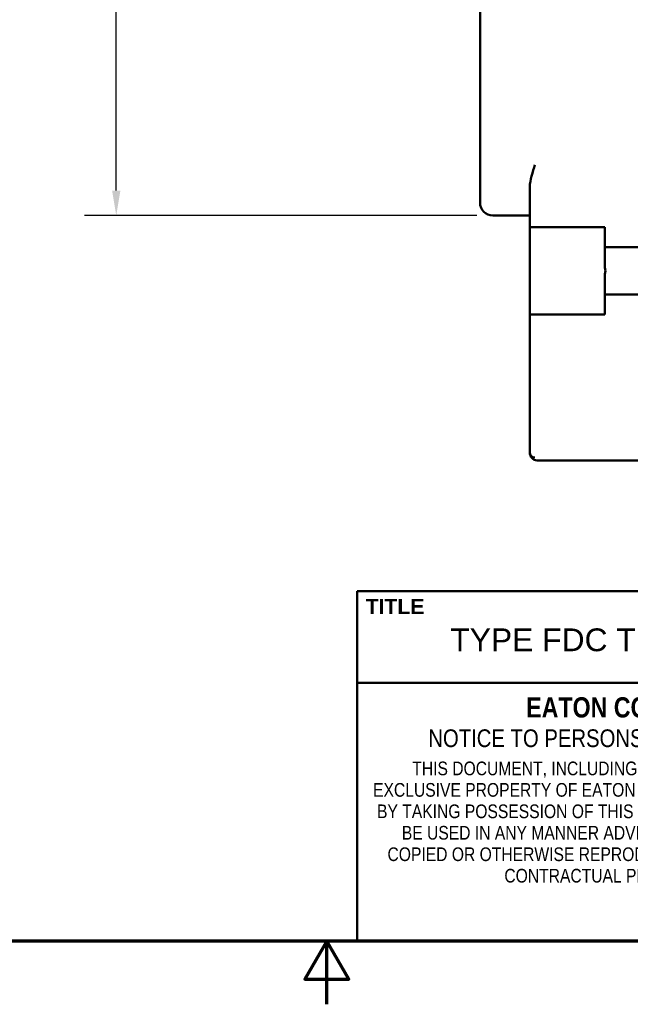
# Model space of a CAD drawing. Header units: inches. Extents: x 0.1 to 16.9, y 0.4 to 10.6.
# Tile 2 of 25: x 7.3 to 9.7, y 0.4 to 4.3. Entities that reach past the tile are written whole.
import ezdxf

# ---------------------------------------------------------------- set-up
doc = ezdxf.new("R2010")
doc.units = ezdxf.units.IN
doc.header["$MEASUREMENT"] = 0
for name, color, linetype, lineweight in [('Border (ANSI)', 7, 'Continuous', 70), ('Dimension (ANSI)', 7, 'Continuous', 25), ('Title (ANSI)', 7, 'Continuous', 50), ('Visible (ANSI)', 7, 'Continuous', 50)]:
    doc.layers.add(name, color=color, linetype=linetype, lineweight=lineweight)
doc.styles.add('Note Text (ANSI)', font='tahoma.ttf')
doc.styles.add('Text Style107', font='arialbd.ttf')
doc.styles.add('Text Style109', font='arialbd.ttf')
doc.styles.add('Text Style47', font='ARIALN.TTF')
doc.styles.add('Text Style50', font='arial.ttf')
doc.styles.add('Text Style55', font='arial.ttf')
doc.styles.add('Text Style59', font='arial.ttf')
doc.dimstyles.new('Default (ANSI)', dxfattribs={"dimtxt": 0.12, "dimasz": 0.098425, "dimexe": 0.125, "dimexo": 0.0625, "dimgap": 0.031496, "dimtad": 0, "dimtih": 1, "dimtoh": 1, "dimlfac": 25.4, "dimrnd": 1e-08, "dimzin": 12, "dimdsep": 46, "dimtxsty": 'Note Text (ANSI)', "dimcen": 0.09, "dimdle": 0.393701, "dimclrd": 256, "dimclre": 256, "dimclrt": 256, "dimadec": 0, "dimazin": 1, "dimtfac": 1, "dimtofl": 0, "dimtmove": 0, "dimatfit": 3, "dimfxl": 1, "dimtolj": 1, "dimtzin": 4, "dimlwd": -1, "dimlwe": -1, "dimarcsym": 0})

# ---------------------------------------------------------------- blocks, each defined once
blk = doc.blocks.new('Borders Default Border')
at = {"layer": 'Border (ANSI)', "flags": 128}
for points in [[(0.38, 0.62), (0.38, 10.38), (16.62, 10.38), (16.62, 0.62), (0.38, 0.62)], [(8.5, 0.37), (8.5, 0.62), (8.4134, 0.47), (8.5866, 0.47), (8.5, 0.62)]]:
    blk.add_lwpolyline(points, dxfattribs=at)
blk = doc.blocks.new('Title Blocks ICD TITLE BLOCK MM CUSTOMER')
at = {"layer": 'Title (ANSI)'}
for p, q in [((3.2614, 7.1921), (3.2614, 8.5744)), ((3.2614, 8.5744), (11.2614, 8.5744)), ((3.2614, 8.212), (11.2564, 8.212)), ((11.2614, 7.1921), (3.2614, 7.1921))]:
    blk.add_line(p, q, dxfattribs=at)
at = {"layer": 'Title (ANSI)', "style": 'Note Text (ANSI)'}
for s, insert, char_height, attachment_point in [('\\fArial|b1|i0;\\H0.0600;TITLE', (3.2949, 8.5144), 0.06, 4), ('\\fArial Narrow|b1|i0;\\H0.0800;EATON CORPORATION - CONFIDENTIAL AND PROPRIETARY', (5.284, 8.115), 0.08, 5), ('\\fArial Narrow|b0|i0;\\H0.0700;NOTICE TO PERSONS RECEIVING THIS DOCUMENT AND/OR TECHNICAL INFORMATION', (5.2422, 7.9931), 0.07, 5)]:
    blk.add_mtext(s, dxfattribs=dict(at, insert=insert, char_height=char_height, attachment_point=attachment_point))
at = {"layer": 'Title (ANSI)', "insert": (5.2662, 7.9013), "char_height": 0.054, "attachment_point": 2, "line_spacing_factor": 0.941891, "style": 'Note Text (ANSI)'}
blk.add_mtext('\\fArial Narrow|b0|i0;\\H0.0540;THIS DOCUMENT, INCLUDING THE DRAWING AND INFORMATION CONTAINED THEREON, IS CONFIDENTIAL AND IS THE \\PEXCLUSIVE PROPERTY OF EATON CORPORATION, AND IS MERELY ON LOAN AND SUBJECT TO RECALL BY EATON AT ANY TIME.\\PBY TAKING POSSESSION OF THIS DOCUMENT, THE RECIPIENT ACKNOWLEDGES AND AGREES THAT THIS DOCUMENT CANNOT\\PBE USED IN ANY MANNER ADVERSE TO THE INTERESTS OF EATON AND THAT NO PORTION OF THIS DOCUMENT MAY BE\\PCOPIED OR OTHERWISE REPRODUCED WITHOUT THE PRIOR WRITTEN CONSENT OF EATON. IN THE CASE OF CONFLICTING\\PCONTRACTUAL PROVISIONS, THIS NOTICE SHALL GOVERN THE STATUS OF THIS DOCUMENT.', dxfattribs=at)
at = {"layer": 'Title (ANSI)'}
for tag, p, height, style in [('<TITLE_1>_001', (3.6298, 8.3375), 0.09, 'Text Style50'), ('DESIGNER_001', (8.7791, 8.3294), 0.09, 'Text Style50'), ('<DRAWN_DATE>_001', (10.5606, 8.3294), 0.09, 'Text Style50'), ('<PART_NUMBER>_001', (8.8272, 7.9132), 0.24, 'Text Style109'), ('Sheet_Size_001', (7.3651, 7.9055), 0.13, 'Text Style55'), ('<REVISION_NUMBER>_001', (10.7717, 7.8528), 0.18, 'Text Style107'), ('COPYRIGHT_YEAR_001', (4.6229, 7.2707), 0.07, 'Text Style47'), ('<SCALE>_001', (9.8254, 7.2503), 0.08, 'Text Style59'), ('Sheet_Number_001', (10.8001, 7.2619), 0.08, 'Text Style59'), ('Number_of_sheets_001', (11.097, 7.2619), 0.08, 'Text Style59')]:
    blk.add_attdef(tag, p, '', height=height, dxfattribs=dict(at, style=style))
blk = doc.blocks.new('*D13')
at = {"layer": 'Defpoints', "color": 0, "transparency": 16777216}
for p in [(9.1559, 7.4875), (7.6676, 3.4875), (9.1559, 3.4875)]:
    blk.add_point(p, dxfattribs=at)
at = {"layer": 'Dimension (ANSI)', "transparency": 16777216}
for p, q in [((9.0934, 7.4875), (7.5426, 7.4875)), ((7.6676, 7.389), (7.6676, 5.7578)), ((7.6676, 3.5859), (7.6676, 5.3353)), ((9.0934, 3.4875), (7.5426, 3.4875))]:
    blk.add_line(p, q, dxfattribs=at)
for points in [[(7.6512, 7.389), (7.684, 7.389), (7.6676, 7.4875)], [(7.6512, 3.5859), (7.684, 3.5859), (7.6676, 3.4875)]]:
    blk.add_solid(points, dxfattribs=at)
at = {"layer": 'Dimension (ANSI)', "transparency": 16777216, "insert": (7.6676, 5.7263), "char_height": 0.12, "attachment_point": 2, "style": 'Note Text (ANSI)'}
blk.add_mtext('\\A1; 102\\P[4.00]', dxfattribs=at)

msp = doc.modelspace()

# ---------------------------------------------------------------- linework, layer by layer
at = {"layer": 'Visible (ANSI)'}
for p, q in [((9.1059, 3.6875), (9.1059, 7.2875)), ((9.3029, 3.4405), (9.3029, 3.6003)), ((9.3029, 3.4875), (9.1559, 3.4875)), ((9.3029, 3.4405), (9.3029, 3.0965)), ((9.3029, 3.4405), (9.3229, 3.4405)), ((9.5999, 3.4405), (9.3229, 3.4405)), ((9.5999, 3.3625), (9.5999, 3.4405)), ((10.2719, 3.3625), (9.5999, 3.3625)), ((9.5999, 3.2821), (9.5999, 3.3625)), ((9.5999, 3.1745), (9.5999, 3.2548)), ((9.5999, 3.1745), (10.2719, 3.1745)), ((9.5999, 3.0965), (9.5999, 3.1745)), ((9.3029, 2.7065), (9.3029, 3.0965)), ((9.3229, 3.0965), (9.3029, 3.0965)), ((9.3229, 3.0965), (9.5999, 3.0965)), ((9.3029, 2.7065), (9.3029, 2.5495)), ((9.3029, 2.5814), (9.3029, 2.5814)), ((9.3339, 2.5185), (12.4319, 2.5185))]:
    msp.add_line(p, q, dxfattribs=at)
msp.add_arc((9.1559, 3.5375), 0.05, 180, 270, dxfattribs=at)
for centre, major_axis, ratio, start_param, end_param in [((9.4388, 3.2685), (-0.1628, 0), 0.57735, 2.995598, 3.287587), ((9.3229, 2.5495), (-0.02, 0), 0.934524, 0, 1.570796)]:
    msp.add_ellipse(centre, major_axis=major_axis, ratio=ratio, start_param=start_param, end_param=end_param, dxfattribs=at)
for points, knots in [([(9.1059, 3.5375), (9.1059, 3.5453), (9.1059, 3.5571), (9.1059, 3.6202), (9.1059, 3.665), (9.1059, 3.6875)], [-2.356194, -2.356194, -2.356194, -2.356194, -1.682996, -1.234197, -0.785398, -0.785398, -0.785398, -0.785398]), ([(9.3229, 3.6875), (9.3185, 3.6734), (9.3136, 3.6582), (9.3058, 3.6282), (9.3029, 3.6135), (9.3029, 3.6003)], [-0.6761361, -0.6761361, -0.6761361, -0.6761361, -0.5641338, -0.5641338, -0.4521315, -0.4521315, -0.4521315, -0.4521315]), ([(9.3339, 2.5185), (9.333, 2.5185), (9.3321, 2.5185), (9.3312, 2.5186), (9.3234, 2.5193), (9.3158, 2.5228), (9.3102, 2.5295), (9.306, 2.5344), (9.3029, 2.5411), (9.3029, 2.5495)], [-0.1578716, -0.1578716, -0.1578716, -0.1578716, -0.1479486, -0.1479486, -0.1479486, -0.0634066, -0.0634066, -0.0634066, 0, 0, 0, 0])]:
    msp.add_open_spline(points, degree=3, knots=knots, dxfattribs=at)

# ---------------------------------------------------------------- block references
msp.add_blockref('Borders Default Border', (0, 0))
ref = msp.add_blockref('Title Blocks ICD TITLE BLOCK MM CUSTOMER', (5.3586, -6.5721))
ref.add_attrib('<TITLE_1>_001', 'TYPE FDC THERMAL MAGNETIC CIRCUIT BREAKERS TWO POLE, SERIES C', (8.9884, 1.7654), dxfattribs={"layer": 'Title (ANSI)', "height": 0.09, "style": 'Text Style50'})

# ---------------------------------------------------------------- dimensions: what is measured, and where the dimension line sits
at = {"layer": 'Dimension (ANSI)'}
dim = msp.add_linear_dim(base=(7.6676, 3.4875), p1=(9.1559, 7.4875), p2=(9.1559, 3.4875), angle=270, text=' <>\\X[4.00]', dimstyle='Default (ANSI)', override={"dimdec": 0, "dimlfac": 25.4, "dimpost": '\\X', "dimtp": 0, "dimtm": 0, "dimtdec": 2, "dimatfit": 1, "dimtvp": -0.25}, dxfattribs=at)
dim.commit()
dim.dimension.update_dxf_attribs({"geometry": '*D13', "text_midpoint": (7.6676, 5.5466), "dimtype": 160})

doc.saveas('drawing.dxf')
